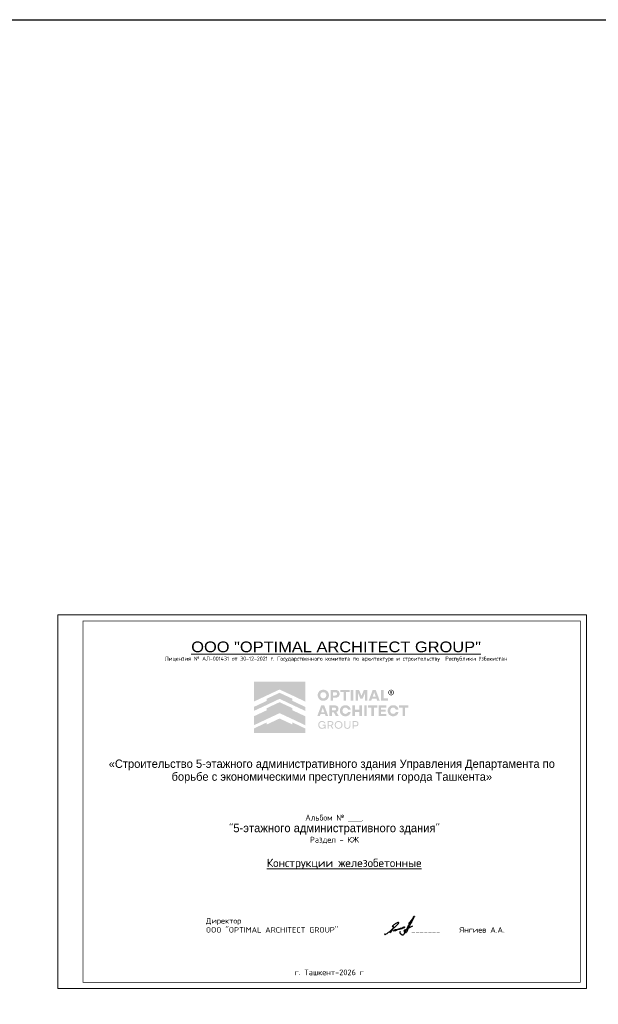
# Model space of a CAD drawing. Header units: millimetres. Extents: x -33345 to 4712671, y -3392 to 121473.
# Tile 2 of 256: x 21481 to 67454, y 43253 to 121473. Entities that reach past the tile are written whole.
import ezdxf

# ---------------------------------------------------------------- set-up
doc = ezdxf.new("R2010")
doc.units = ezdxf.units.MM
for name, color, linetype, lineweight in [('text_pom', 5, 'Continuous', 13), ('Аннотация - Текст_Ном._пера__1', 7, 'Continuous', 15), ('Основные', 7, 'Continuous', 40), ('Элемент модели - Зона_Ном_пера__41_Ном_пера__1_Ном._пера__7_Ном._пера__1', 7, 'Continuous', 15)]:
    doc.layers.add(name, color=color, linetype=linetype, lineweight=lineweight)
doc.layers.add('Маркировка', color=7, linetype='Continuous')
doc.styles.add('GOST-2.304_Type-B_italic', font='GOST Common Italic.ttf')
doc.styles.add('Констр', font='isocpeui.ttf')
doc.styles.add('СГЕНЕРИР_СТИЛЬ_1', font='arial.ttf')

# ---------------------------------------------------------------- blocks, each defined once
blk = doc.blocks.new('logo')
at = {"true_color": 0x90e0ed}
h = blk.add_hatch(color=141, dxfattribs=at)
h.dxf.hatch_style = 1
h.paths.add_polyline_path([(5.67, 5.67), (0.01, 5.67), (0.01, 3.48), (1.43, 4.15), (2.84, 4.81), (4.26, 4.15), (5.67, 3.48)])
at = {"true_color": 0x1f2877}
h = blk.add_hatch(color=166, dxfattribs=at)
h.dxf.hatch_style = 1
h.paths.add_polyline_path([(2.84, 4.45), (1.43, 3.79), (1.43, 3.56), (0.01, 2.89), (0.01, 2.45), (1.43, 3.11), (2.84, 3.78), (4.26, 3.11), (5.67, 2.45), (5.67, 2.89), (4.26, 3.56), (4.26, 3.79)])
h.paths.add_polyline_path([(2.84, 3.41), (1.43, 2.75), (1.43, 2.52), (0.01, 1.86), (0.01, 0.87), (1.43, 1.54), (2.84, 2.2), (4.26, 1.54), (5.67, 0.87), (5.67, 1.86), (4.26, 2.52), (4.26, 2.75)])
h.paths.add_polyline_path([(2.84, 1.61), (1.43, 0.95), (1.43, 1.18), (0.01, 0.51), (0.01, 0.01), (5.67, 0.01), (5.67, 0.51), (4.26, 1.18), (4.26, 0.95)])
at = {"true_color": 0x212121}
h = blk.add_hatch(color=250, dxfattribs=at)
h.dxf.hatch_style = 1
h.paths.add_polyline_path([(8.11, 4.61), (8.09, 4.63), (8.06, 4.65), (8.04, 4.67), (8.02, 4.68), (7.99, 4.7), (7.97, 4.71), (7.94, 4.73), (7.91, 4.74), (7.88, 4.75), (7.85, 4.76), (7.82, 4.77), (7.79, 4.77), (7.76, 4.78), (7.73, 4.78), (7.7, 4.78), (7.67, 4.78), (7.63, 4.78), (7.6, 4.78), (7.57, 4.78), (7.54, 4.77), (7.51, 4.77), (7.48, 4.76), (7.45, 4.75), (7.42, 4.74), (7.39, 4.73), (7.37, 4.71), (7.34, 4.7), (7.32, 4.68), (7.29, 4.67), (7.27, 4.65), (7.25, 4.63), (7.23, 4.61), (7.21, 4.59), (7.19, 4.57), (7.17, 4.54), (7.15, 4.52), (7.14, 4.5), (7.12, 4.47), (7.11, 4.44), (7.1, 4.42), (7.09, 4.39), (7.08, 4.36), (7.07, 4.33), (7.06, 4.3), (7.06, 4.27), (7.05, 4.24), (7.05, 4.21), (7.05, 4.17), (7.05, 4.14), (7.05, 4.11), (7.06, 4.08), (7.06, 4.05), (7.07, 4.02), (7.08, 3.99), (7.09, 3.96), (7.1, 3.93), (7.11, 3.9), (7.12, 3.88), (7.14, 3.85), (7.15, 3.83), (7.17, 3.8), (7.19, 3.78), (7.21, 3.76), (7.23, 3.74), (7.25, 3.72), (7.27, 3.7), (7.29, 3.68), (7.32, 3.66), (7.34, 3.65), (7.37, 3.63), (7.39, 3.62), (7.42, 3.61), (7.45, 3.6), (7.48, 3.59), (7.51, 3.58), (7.54, 3.57), (7.57, 3.57), (7.6, 3.56), (7.63, 3.56), (7.67, 3.56), (7.7, 3.56), (7.73, 3.56), (7.76, 3.57), (7.79, 3.57), (7.82, 3.58), (7.85, 3.59), (7.88, 3.6), (7.91, 3.61), (7.94, 3.62), (7.97, 3.63), (7.99, 3.65), (8.02, 3.66), (8.04, 3.68), (8.06, 3.7), (8.09, 3.72), (8.11, 3.74), (8.13, 3.76), (8.15, 3.78), (8.16, 3.8), (8.18, 3.83), (8.2, 3.85), (8.21, 3.88), (8.22, 3.9), (8.24, 3.93), (8.25, 3.96), (8.26, 3.99), (8.27, 4.02), (8.27, 4.05), (8.28, 4.08), (8.28, 4.11), (8.28, 4.14), (8.28, 4.17), (8.28, 4.21), (8.28, 4.24), (8.28, 4.27), (8.27, 4.3), (8.27, 4.33), (8.26, 4.36), (8.25, 4.39), (8.24, 4.42), (8.22, 4.44), (8.21, 4.47), (8.2, 4.5), (8.18, 4.52), (8.16, 4.54), (8.15, 4.57), (8.13, 4.59)])
h.paths.add_polyline_path([(7.84, 4.46), (7.85, 4.46), (7.87, 4.45), (7.88, 4.44), (7.89, 4.43), (7.9, 4.41), (7.91, 4.4), (7.92, 4.39), (7.93, 4.38), (7.94, 4.37), (7.95, 4.35), (7.96, 4.34), (7.97, 4.32), (7.97, 4.31), (7.98, 4.29), (7.98, 4.28), (7.99, 4.26), (7.99, 4.24), (7.99, 4.23), (7.99, 4.21), (8, 4.19), (8, 4.17), (8, 4.16), (7.99, 4.14), (7.99, 4.12), (7.99, 4.1), (7.99, 4.09), (7.98, 4.07), (7.98, 4.05), (7.97, 4.04), (7.97, 4.02), (7.96, 4.01), (7.95, 3.99), (7.94, 3.98), (7.93, 3.97), (7.92, 3.95), (7.91, 3.94), (7.9, 3.93), (7.89, 3.92), (7.88, 3.91), (7.87, 3.9), (7.85, 3.89), (7.84, 3.88), (7.83, 3.87), (7.81, 3.87), (7.8, 3.86), (7.78, 3.85), (7.77, 3.85), (7.75, 3.84), (7.73, 3.84), (7.72, 3.84), (7.7, 3.84), (7.68, 3.83), (7.67, 3.83), (7.65, 3.83), (7.63, 3.84), (7.61, 3.84), (7.6, 3.84), (7.58, 3.84), (7.57, 3.85), (7.55, 3.85), (7.54, 3.86), (7.52, 3.87), (7.51, 3.87), (7.49, 3.88), (7.48, 3.89), (7.47, 3.9), (7.45, 3.91), (7.44, 3.92), (7.43, 3.93), (7.42, 3.94), (7.41, 3.95), (7.4, 3.97), (7.39, 3.98), (7.38, 3.99), (7.38, 4.01), (7.37, 4.02), (7.36, 4.04), (7.36, 4.05), (7.35, 4.07), (7.35, 4.09), (7.34, 4.1), (7.34, 4.12), (7.34, 4.14), (7.34, 4.16), (7.34, 4.17), (7.34, 4.19), (7.34, 4.21), (7.34, 4.23), (7.34, 4.24), (7.35, 4.26), (7.35, 4.28), (7.36, 4.29), (7.36, 4.31), (7.37, 4.32), (7.38, 4.34), (7.38, 4.35), (7.39, 4.37), (7.4, 4.38), (7.41, 4.39), (7.42, 4.4), (7.43, 4.41), (7.44, 4.43), (7.45, 4.44), (7.47, 4.45), (7.48, 4.46), (7.49, 4.46), (7.51, 4.47), (7.52, 4.48), (7.54, 4.49), (7.55, 4.49), (7.57, 4.5), (7.58, 4.5), (7.6, 4.51), (7.61, 4.51), (7.63, 4.51), (7.65, 4.51), (7.67, 4.51), (7.68, 4.51), (7.7, 4.51), (7.72, 4.51), (7.73, 4.51), (7.75, 4.5), (7.77, 4.5), (7.78, 4.49), (7.8, 4.49), (7.81, 4.48), (7.83, 4.47)], flags=16)
h.paths.add_polyline_path([(9.33, 4.65), (9.32, 4.66), (9.3, 4.67), (9.28, 4.69), (9.26, 4.7), (9.24, 4.71), (9.22, 4.72), (9.2, 4.73), (9.18, 4.74), (9.16, 4.74), (9.13, 4.75), (9.11, 4.75), (9.08, 4.76), (9.06, 4.76), (9.03, 4.76), (9, 4.77), (8.98, 4.77), (8.47, 4.77), (8.47, 3.58), (8.75, 3.58), (8.75, 3.9), (8.98, 3.9), (9, 3.9), (9.03, 3.9), (9.06, 3.9), (9.08, 3.91), (9.11, 3.91), (9.13, 3.92), (9.16, 3.92), (9.18, 3.93), (9.2, 3.94), (9.22, 3.94), (9.24, 3.95), (9.26, 3.96), (9.28, 3.98), (9.3, 3.99), (9.32, 4), (9.33, 4.01), (9.35, 4.03), (9.36, 4.04), (9.38, 4.06), (9.39, 4.08), (9.4, 4.09), (9.41, 4.11), (9.42, 4.13), (9.43, 4.15), (9.44, 4.17), (9.45, 4.19), (9.45, 4.21), (9.46, 4.23), (9.46, 4.26), (9.46, 4.28), (9.47, 4.3), (9.47, 4.33), (9.47, 4.35), (9.46, 4.38), (9.46, 4.4), (9.46, 4.42), (9.45, 4.45), (9.45, 4.47), (9.44, 4.49), (9.43, 4.51), (9.42, 4.53), (9.41, 4.55), (9.4, 4.57), (9.39, 4.59), (9.38, 4.6), (9.36, 4.62), (9.35, 4.63)])
h.paths.add_polyline_path([(8.75, 4.51), (8.96, 4.51), (8.98, 4.51), (9.01, 4.51), (9.03, 4.5), (9.05, 4.5), (9.07, 4.49), (9.09, 4.48), (9.11, 4.47), (9.12, 4.46), (9.13, 4.45), (9.15, 4.44), (9.16, 4.42), (9.16, 4.4), (9.17, 4.39), (9.18, 4.37), (9.18, 4.35), (9.18, 4.33), (9.18, 4.31), (9.18, 4.29), (9.17, 4.27), (9.16, 4.25), (9.16, 4.23), (9.15, 4.22), (9.13, 4.21), (9.12, 4.19), (9.11, 4.18), (9.09, 4.17), (9.07, 4.16), (9.05, 4.16), (9.03, 4.15), (9.01, 4.15), (8.98, 4.15), (8.96, 4.14), (8.75, 4.14)], flags=16)
h.paths.add_polyline_path([(10.56, 4.77), (9.53, 4.77), (9.53, 4.53), (9.9, 4.53), (9.9, 3.58), (10.18, 3.58), (10.18, 4.53), (10.56, 4.53)])
h.paths.add_polyline_path([(10.97, 4.77), (10.69, 4.77), (10.69, 3.58), (10.97, 3.58)])
h.paths.add_polyline_path([(11.61, 4.77), (11.22, 4.77), (11.22, 3.58), (11.5, 3.58), (11.5, 4.43), (11.75, 3.81), (12.01, 3.81), (12.27, 4.43), (12.27, 3.58), (12.54, 3.58), (12.54, 4.77), (12.15, 4.77), (11.88, 4.12)])
h.paths.add_polyline_path([(13.45, 4.77), (13.12, 4.77), (12.68, 3.58), (12.96, 3.58), (13.04, 3.8), (13.53, 3.8), (13.61, 3.58), (13.89, 3.58)])
h.paths.add_polyline_path([(13.28, 4.49), (13.46, 4.01), (13.11, 4.01)], flags=16)
h.paths.add_polyline_path([(14.31, 4.77), (14.03, 4.77), (14.03, 3.58), (14.81, 3.58), (14.81, 3.83), (14.31, 3.83)])
h.paths.add_polyline_path([(15.87, 2.84), (15.86, 2.86), (15.84, 2.88), (15.83, 2.9), (15.81, 2.92), (15.79, 2.93), (15.77, 2.95), (15.75, 2.96), (15.73, 2.98), (15.71, 2.99), (15.69, 3), (15.67, 3.02), (15.64, 3.03), (15.62, 3.04), (15.59, 3.05), (15.57, 3.05), (15.54, 3.06), (15.52, 3.07), (15.49, 3.07), (15.46, 3.07), (15.43, 3.08), (15.41, 3.08), (15.38, 3.08), (15.34, 3.08), (15.31, 3.08), (15.28, 3.07), (15.25, 3.07), (15.22, 3.06), (15.19, 3.05), (15.16, 3.04), (15.13, 3.03), (15.11, 3.02), (15.08, 3.01), (15.05, 2.99), (15.03, 2.97), (15.01, 2.96), (14.98, 2.94), (14.96, 2.92), (14.94, 2.9), (14.92, 2.88), (14.9, 2.86), (14.89, 2.84), (14.87, 2.81), (14.85, 2.79), (14.84, 2.76), (14.83, 2.73), (14.81, 2.71), (14.8, 2.68), (14.79, 2.65), (14.79, 2.62), (14.78, 2.59), (14.78, 2.56), (14.77, 2.53), (14.77, 2.5), (14.77, 2.47), (14.77, 2.44), (14.77, 2.4), (14.78, 2.37), (14.78, 2.34), (14.79, 2.31), (14.79, 2.29), (14.8, 2.26), (14.81, 2.23), (14.83, 2.2), (14.84, 2.17), (14.85, 2.15), (14.87, 2.12), (14.89, 2.1), (14.9, 2.08), (14.92, 2.06), (14.94, 2.03), (14.96, 2.01), (14.98, 2), (15.01, 1.98), (15.03, 1.96), (15.05, 1.94), (15.08, 1.93), (15.11, 1.92), (15.13, 1.9), (15.16, 1.89), (15.19, 1.88), (15.22, 1.87), (15.25, 1.87), (15.28, 1.86), (15.31, 1.86), (15.34, 1.86), (15.38, 1.86), (15.41, 1.86), (15.43, 1.86), (15.46, 1.86), (15.49, 1.86), (15.52, 1.87), (15.54, 1.87), (15.57, 1.88), (15.59, 1.89), (15.62, 1.9), (15.64, 1.91), (15.67, 1.92), (15.69, 1.93), (15.71, 1.94), (15.73, 1.96), (15.75, 1.97), (15.77, 1.99), (15.79, 2), (15.81, 2.02), (15.83, 2.04), (15.84, 2.06), (15.86, 2.08), (15.87, 2.1), (15.89, 2.12), (15.9, 2.14), (15.91, 2.16), (15.92, 2.18), (15.93, 2.21), (15.94, 2.23), (15.95, 2.26), (15.95, 2.28), (15.96, 2.31), (15.96, 2.34), (15.67, 2.34), (15.66, 2.31), (15.65, 2.29), (15.64, 2.27), (15.62, 2.25), (15.61, 2.23), (15.59, 2.21), (15.58, 2.2), (15.56, 2.18), (15.54, 2.17), (15.52, 2.16), (15.49, 2.15), (15.47, 2.14), (15.45, 2.13), (15.42, 2.13), (15.4, 2.12), (15.38, 2.12), (15.36, 2.12), (15.34, 2.13), (15.33, 2.13), (15.31, 2.13), (15.29, 2.13), (15.28, 2.14), (15.26, 2.14), (15.25, 2.15), (15.23, 2.16), (15.22, 2.16), (15.21, 2.17), (15.19, 2.18), (15.18, 2.19), (15.17, 2.2), (15.16, 2.21), (15.15, 2.22), (15.14, 2.23), (15.13, 2.25), (15.12, 2.26), (15.11, 2.27), (15.1, 2.29), (15.09, 2.3), (15.09, 2.32), (15.08, 2.33), (15.07, 2.35), (15.07, 2.36), (15.07, 2.38), (15.06, 2.4), (15.06, 2.41), (15.06, 2.43), (15.06, 2.45), (15.06, 2.47), (15.06, 2.49), (15.06, 2.5), (15.06, 2.52), (15.06, 2.54), (15.07, 2.55), (15.07, 2.57), (15.07, 2.59), (15.08, 2.6), (15.09, 2.62), (15.09, 2.63), (15.1, 2.65), (15.11, 2.66), (15.12, 2.68), (15.13, 2.69), (15.14, 2.7), (15.15, 2.71), (15.16, 2.72), (15.17, 2.73), (15.18, 2.74), (15.19, 2.75), (15.21, 2.76), (15.22, 2.77), (15.23, 2.78), (15.25, 2.78), (15.26, 2.79), (15.28, 2.8), (15.29, 2.8), (15.31, 2.8), (15.33, 2.81), (15.34, 2.81), (15.36, 2.81), (15.38, 2.81), (15.4, 2.81), (15.42, 2.81), (15.45, 2.8), (15.47, 2.8), (15.49, 2.79), (15.52, 2.78), (15.54, 2.77), (15.56, 2.75), (15.58, 2.74), (15.59, 2.72), (15.61, 2.7), (15.62, 2.69), (15.64, 2.67), (15.65, 2.64), (15.66, 2.62), (15.67, 2.6), (15.96, 2.6), (15.96, 2.62), (15.95, 2.65), (15.95, 2.68), (15.94, 2.7), (15.93, 2.73), (15.92, 2.75), (15.91, 2.77), (15.9, 2.8), (15.89, 2.82)])
h.paths.add_polyline_path([(14.63, 3.06), (13.76, 3.06), (13.76, 1.87), (14.63, 1.87), (14.63, 2.12), (14.04, 2.12), (14.04, 2.36), (14.53, 2.36), (14.53, 2.57), (14.04, 2.57), (14.04, 2.81), (14.63, 2.81)])
h.paths.add_polyline_path([(13.62, 3.06), (12.59, 3.06), (12.59, 2.82), (12.97, 2.82), (12.97, 1.87), (13.25, 1.87), (13.25, 2.82), (13.62, 2.82)])
h.paths.add_polyline_path([(12.46, 3.06), (12.18, 3.06), (12.18, 1.87), (12.46, 1.87)])
h.paths.add_polyline_path([(11.93, 3.06), (11.65, 3.06), (11.65, 2.57), (11.15, 2.57), (11.15, 3.06), (10.87, 3.06), (10.87, 1.87), (11.15, 1.87), (11.15, 2.33), (11.65, 2.33), (11.65, 1.87), (11.93, 1.87)])
h.paths.add_polyline_path([(10.62, 2.8), (10.61, 2.82), (10.6, 2.84), (10.58, 2.86), (10.57, 2.88), (10.55, 2.9), (10.53, 2.92), (10.52, 2.93), (10.5, 2.95), (10.48, 2.96), (10.46, 2.98), (10.44, 2.99), (10.41, 3), (10.39, 3.02), (10.37, 3.03), (10.34, 3.04), (10.32, 3.05), (10.29, 3.05), (10.27, 3.06), (10.24, 3.07), (10.22, 3.07), (10.19, 3.07), (10.16, 3.08), (10.13, 3.08), (10.1, 3.08), (10.07, 3.08), (10.04, 3.08), (10.01, 3.07), (9.98, 3.07), (9.95, 3.06), (9.92, 3.05), (9.89, 3.04), (9.86, 3.03), (9.83, 3.02), (9.81, 3.01), (9.78, 2.99), (9.76, 2.97), (9.73, 2.96), (9.71, 2.94), (9.69, 2.92), (9.67, 2.9), (9.65, 2.88), (9.63, 2.86), (9.61, 2.84), (9.6, 2.81), (9.58, 2.79), (9.57, 2.76), (9.55, 2.73), (9.54, 2.71), (9.53, 2.68), (9.52, 2.65), (9.51, 2.62), (9.51, 2.59), (9.5, 2.56), (9.5, 2.53), (9.5, 2.5), (9.49, 2.47), (9.5, 2.44), (9.5, 2.4), (9.5, 2.37), (9.51, 2.34), (9.51, 2.31), (9.52, 2.29), (9.53, 2.26), (9.54, 2.23), (9.55, 2.2), (9.57, 2.17), (9.58, 2.15), (9.6, 2.12), (9.61, 2.1), (9.63, 2.08), (9.65, 2.06), (9.67, 2.03), (9.69, 2.01), (9.71, 2), (9.73, 1.98), (9.76, 1.96), (9.78, 1.94), (9.81, 1.93), (9.83, 1.92), (9.86, 1.9), (9.89, 1.89), (9.92, 1.88), (9.95, 1.87), (9.98, 1.87), (10.01, 1.86), (10.04, 1.86), (10.07, 1.86), (10.1, 1.86), (10.13, 1.86), (10.16, 1.86), (10.19, 1.86), (10.22, 1.86), (10.24, 1.87), (10.27, 1.87), (10.29, 1.88), (10.32, 1.89), (10.34, 1.9), (10.37, 1.91), (10.39, 1.92), (10.41, 1.93), (10.44, 1.94), (10.46, 1.96), (10.48, 1.97), (10.5, 1.99), (10.52, 2), (10.53, 2.02), (10.55, 2.04), (10.57, 2.06), (10.58, 2.08), (10.6, 2.1), (10.61, 2.12), (10.62, 2.14), (10.64, 2.16), (10.65, 2.18), (10.66, 2.21), (10.66, 2.23), (10.67, 2.26), (10.68, 2.28), (10.68, 2.31), (10.69, 2.34), (10.39, 2.34), (10.38, 2.31), (10.38, 2.29), (10.36, 2.27), (10.35, 2.25), (10.34, 2.23), (10.32, 2.21), (10.3, 2.2), (10.28, 2.18), (10.26, 2.17), (10.24, 2.16), (10.22, 2.15), (10.2, 2.14), (10.17, 2.13), (10.15, 2.13), (10.13, 2.12), (10.1, 2.12), (10.08, 2.12), (10.07, 2.13), (10.05, 2.13), (10.04, 2.13), (10.02, 2.13), (10, 2.14), (9.99, 2.14), (9.97, 2.15), (9.96, 2.16), (9.95, 2.16), (9.93, 2.17), (9.92, 2.18), (9.91, 2.19), (9.9, 2.2), (9.88, 2.21), (9.87, 2.22), (9.86, 2.23), (9.85, 2.25), (9.84, 2.26), (9.84, 2.27), (9.83, 2.29), (9.82, 2.3), (9.81, 2.32), (9.81, 2.33), (9.8, 2.35), (9.8, 2.36), (9.79, 2.38), (9.79, 2.4), (9.79, 2.41), (9.78, 2.43), (9.78, 2.45), (9.78, 2.47), (9.78, 2.49), (9.78, 2.5), (9.79, 2.52), (9.79, 2.54), (9.79, 2.55), (9.8, 2.57), (9.8, 2.59), (9.81, 2.6), (9.81, 2.62), (9.82, 2.63), (9.83, 2.65), (9.84, 2.66), (9.84, 2.68), (9.85, 2.69), (9.86, 2.7), (9.87, 2.71), (9.88, 2.72), (9.9, 2.73), (9.91, 2.74), (9.92, 2.75), (9.93, 2.76), (9.95, 2.77), (9.96, 2.78), (9.97, 2.78), (9.99, 2.79), (10, 2.8), (10.02, 2.8), (10.04, 2.8), (10.05, 2.81), (10.07, 2.81), (10.08, 2.81), (10.1, 2.81), (10.13, 2.81), (10.15, 2.81), (10.17, 2.8), (10.2, 2.8), (10.22, 2.79), (10.24, 2.78), (10.26, 2.77), (10.28, 2.75), (10.3, 2.74), (10.32, 2.72), (10.34, 2.7), (10.35, 2.69), (10.36, 2.67), (10.38, 2.64), (10.38, 2.62), (10.39, 2.6), (10.69, 2.6), (10.68, 2.62), (10.68, 2.65), (10.67, 2.68), (10.66, 2.7), (10.66, 2.73), (10.65, 2.75), (10.64, 2.77)])
h.paths.add_polyline_path([(9.25, 2.94), (9.22, 2.96), (9.19, 2.99), (9.15, 3.01), (9.11, 3.02), (9.07, 3.04), (9.02, 3.05), (8.97, 3.06), (8.92, 3.06), (8.87, 3.06), (8.35, 3.06), (8.35, 1.87), (8.63, 1.87), (8.63, 2.29), (8.83, 2.29), (9.06, 1.87), (9.37, 1.87), (9.11, 2.33), (9.14, 2.35), (9.16, 2.36), (9.19, 2.37), (9.21, 2.39), (9.23, 2.41), (9.25, 2.43), (9.27, 2.44), (9.28, 2.47), (9.3, 2.49), (9.31, 2.51), (9.32, 2.54), (9.33, 2.56), (9.34, 2.59), (9.34, 2.62), (9.34, 2.65), (9.35, 2.68), (9.34, 2.72), (9.34, 2.77), (9.33, 2.81), (9.31, 2.84), (9.3, 2.88), (9.28, 2.91)])
h.paths.add_polyline_path([(8.95, 2.8), (8.97, 2.8), (8.98, 2.79), (9, 2.78), (9.01, 2.77), (9.02, 2.76), (9.03, 2.75), (9.04, 2.74), (9.05, 2.72), (9.06, 2.71), (9.06, 2.69), (9.06, 2.68), (9.06, 2.66), (9.06, 2.64), (9.06, 2.63), (9.06, 2.61), (9.05, 2.6), (9.04, 2.58), (9.03, 2.57), (9.02, 2.56), (9.01, 2.55), (9, 2.54), (8.98, 2.53), (8.97, 2.52), (8.95, 2.52), (8.93, 2.51), (8.91, 2.51), (8.89, 2.51), (8.86, 2.51), (8.63, 2.51), (8.63, 2.81), (8.86, 2.81), (8.89, 2.81), (8.91, 2.81), (8.93, 2.81)], flags=16)
h.paths.add_polyline_path([(7.77, 3.06), (7.44, 3.06), (7, 1.87), (7.28, 1.87), (7.36, 2.09), (7.85, 2.09), (7.93, 1.87), (8.21, 1.87)])
h.paths.add_polyline_path([(7.61, 2.78), (7.78, 2.3), (7.43, 2.3)], flags=16)
h.paths.add_polyline_path([(17.06, 3.06), (16.03, 3.06), (16.03, 2.82), (16.41, 2.82), (16.41, 1.87), (16.68, 1.87), (16.68, 2.82), (17.06, 2.82)])
at = {"true_color": 0xa7a9ac}
h = blk.add_hatch(color=253, dxfattribs=at)
h.dxf.hatch_style = 1
h.paths.add_polyline_path([(15.28, 4.75), (15.25, 4.76), (15.23, 4.77), (15.21, 4.78), (15.18, 4.78), (15.16, 4.78), (15.16, 4.78), (15.14, 4.78), (15.13, 4.78), (15.11, 4.78), (15.1, 4.78), (15.09, 4.77), (15.08, 4.77), (15.06, 4.77), (15.05, 4.76), (15.04, 4.76), (15.03, 4.75), (15, 4.74), (14.97, 4.72), (14.94, 4.7), (14.92, 4.68), (14.9, 4.65), (14.89, 4.63), (14.87, 4.6), (14.86, 4.57), (14.86, 4.55), (14.85, 4.54), (14.85, 4.52), (14.85, 4.51), (14.85, 4.5), (14.85, 4.48), (14.85, 4.47), (14.85, 4.45), (14.85, 4.43), (14.86, 4.4), (14.86, 4.38), (14.87, 4.35), (14.88, 4.33), (14.9, 4.31), (14.91, 4.29), (14.93, 4.27), (14.94, 4.26), (14.95, 4.25), (14.97, 4.24), (14.98, 4.23), (15, 4.22), (15.01, 4.21), (15.03, 4.2), (15.05, 4.19), (15.06, 4.19), (15.08, 4.18), (15.1, 4.18), (15.12, 4.18), (15.14, 4.17), (15.16, 4.17), (15.18, 4.18), (15.2, 4.18), (15.22, 4.18), (15.24, 4.19), (15.26, 4.2), (15.28, 4.2), (15.3, 4.21), (15.31, 4.22), (15.33, 4.23), (15.35, 4.25), (15.36, 4.26), (15.38, 4.28), (15.39, 4.3), (15.41, 4.32), (15.42, 4.34), (15.43, 4.36), (15.44, 4.38), (15.44, 4.4), (15.45, 4.42), (15.45, 4.43), (15.45, 4.45), (15.45, 4.46), (15.45, 4.47), (15.45, 4.49), (15.45, 4.5), (15.45, 4.52), (15.45, 4.54), (15.44, 4.57), (15.43, 4.59), (15.43, 4.61), (15.42, 4.62), (15.4, 4.64), (15.39, 4.66), (15.38, 4.68), (15.37, 4.69), (15.35, 4.7), (15.34, 4.71), (15.33, 4.73), (15.31, 4.74), (15.29, 4.75)])
h.paths.add_polyline_path([(15.25, 4.71), (15.29, 4.69), (15.33, 4.66), (15.36, 4.62), (15.38, 4.58), (15.4, 4.53), (15.4, 4.48), (15.4, 4.43), (15.38, 4.38), (15.36, 4.34), (15.33, 4.3), (15.29, 4.27), (15.25, 4.24), (15.2, 4.23), (15.15, 4.23), (15.1, 4.23), (15.05, 4.25), (15.01, 4.27), (14.97, 4.3), (14.94, 4.34), (14.92, 4.38), (14.9, 4.43), (14.9, 4.48), (14.9, 4.53), (14.92, 4.58), (14.94, 4.62), (14.97, 4.66), (15.01, 4.69), (15.05, 4.71), (15.1, 4.73), (15.15, 4.73), (15.2, 4.73)], flags=16)
h.paths.add_polyline_path([(15.2, 4.63), (15.21, 4.63), (15.22, 4.63), (15.23, 4.62), (15.24, 4.62), (15.24, 4.61), (15.25, 4.6), (15.25, 4.6), (15.26, 4.59), (15.26, 4.58), (15.27, 4.57), (15.27, 4.55), (15.27, 4.54), (15.27, 4.53), (15.26, 4.52), (15.26, 4.51), (15.25, 4.5), (15.24, 4.49), (15.24, 4.48), (15.23, 4.48), (15.23, 4.47), (15.22, 4.47), (15.21, 4.46), (15.2, 4.46), (15.2, 4.46), (15.19, 4.46), (15.18, 4.46), (15.18, 4.46), (15.19, 4.45), (15.2, 4.44), (15.2, 4.44), (15.21, 4.43), (15.22, 4.43), (15.23, 4.41), (15.24, 4.4), (15.24, 4.39), (15.25, 4.37), (15.29, 4.31), (15.29, 4.31), (15.29, 4.31), (15.23, 4.31), (15.23, 4.31), (15.18, 4.39), (15.16, 4.42), (15.15, 4.43), (15.15, 4.44), (15.14, 4.44), (15.13, 4.44), (15.13, 4.45), (15.12, 4.45), (15.11, 4.45), (15.11, 4.45), (15.07, 4.45), (15.07, 4.45), (15.07, 4.31), (15.02, 4.31), (15.02, 4.64), (15.02, 4.64), (15.16, 4.64), (15.17, 4.64), (15.19, 4.63)], flags=0)
h.paths.add_polyline_path([(15.18, 4.59), (15.19, 4.58), (15.2, 4.58), (15.2, 4.58), (15.2, 4.57), (15.21, 4.57), (15.21, 4.56), (15.21, 4.56), (15.21, 4.55), (15.21, 4.55), (15.21, 4.54), (15.21, 4.54), (15.21, 4.53), (15.21, 4.53), (15.21, 4.52), (15.21, 4.52), (15.2, 4.51), (15.2, 4.51), (15.2, 4.51), (15.19, 4.5), (15.18, 4.5), (15.18, 4.5), (15.17, 4.5), (15.16, 4.5), (15.15, 4.49), (15.14, 4.49), (15.13, 4.49), (15.07, 4.49), (15.07, 4.49), (15.07, 4.59), (15.1, 4.59), (15.16, 4.59), (15.17, 4.59)], flags=0)
h.paths.add_polyline_path([(15.27, 4.57), (15.26, 4.58), (15.26, 4.59), (15.25, 4.6), (15.25, 4.6), (15.24, 4.61), (15.24, 4.62), (15.23, 4.62), (15.22, 4.63), (15.21, 4.63), (15.2, 4.63), (15.19, 4.63), (15.17, 4.64), (15.16, 4.64), (15.02, 4.64), (15.02, 4.64), (15.02, 4.31), (15.07, 4.31), (15.07, 4.45), (15.07, 4.45), (15.11, 4.45), (15.11, 4.45), (15.12, 4.45), (15.13, 4.45), (15.13, 4.44), (15.14, 4.44), (15.15, 4.44), (15.15, 4.43), (15.16, 4.42), (15.18, 4.39), (15.23, 4.31), (15.23, 4.31), (15.29, 4.31), (15.29, 4.31), (15.29, 4.31), (15.25, 4.37), (15.24, 4.39), (15.24, 4.4), (15.23, 4.41), (15.22, 4.43), (15.21, 4.43), (15.2, 4.44), (15.2, 4.44), (15.19, 4.45), (15.18, 4.46), (15.19, 4.46), (15.2, 4.46), (15.2, 4.46), (15.21, 4.46), (15.22, 4.47), (15.23, 4.47), (15.23, 4.48), (15.24, 4.48), (15.24, 4.49), (15.25, 4.5), (15.26, 4.51), (15.26, 4.52), (15.27, 4.53), (15.27, 4.54), (15.27, 4.55)], flags=0)
h = blk.add_hatch(color=253, dxfattribs=at)
h.dxf.hatch_style = 1
h.paths.add_polyline_path([(15.24, 4.61), (15.24, 4.62), (15.23, 4.62), (15.22, 4.63), (15.21, 4.63), (15.2, 4.63), (15.19, 4.63), (15.17, 4.64), (15.16, 4.64), (15.02, 4.64), (15.02, 4.64), (15.02, 4.31), (15.07, 4.31), (15.07, 4.45), (15.07, 4.45), (15.11, 4.45), (15.11, 4.45), (15.12, 4.45), (15.13, 4.45), (15.13, 4.44), (15.14, 4.44), (15.15, 4.44), (15.15, 4.43), (15.16, 4.42), (15.18, 4.39), (15.23, 4.31), (15.23, 4.31), (15.29, 4.31), (15.29, 4.31), (15.29, 4.31), (15.25, 4.37), (15.24, 4.39), (15.24, 4.4), (15.23, 4.41), (15.22, 4.43), (15.21, 4.43), (15.2, 4.44), (15.2, 4.44), (15.19, 4.45), (15.18, 4.46), (15.19, 4.46), (15.2, 4.46), (15.2, 4.46), (15.21, 4.46), (15.22, 4.47), (15.23, 4.47), (15.23, 4.48), (15.24, 4.48), (15.24, 4.49), (15.25, 4.5), (15.26, 4.51), (15.26, 4.52), (15.27, 4.53), (15.27, 4.54), (15.27, 4.55), (15.27, 4.57), (15.26, 4.58), (15.26, 4.59), (15.25, 4.6), (15.25, 4.6)])
h.paths.add_polyline_path([(15.17, 4.59), (15.18, 4.59), (15.19, 4.58), (15.2, 4.58), (15.2, 4.58), (15.2, 4.57), (15.21, 4.57), (15.21, 4.56), (15.21, 4.56), (15.21, 4.55), (15.21, 4.55), (15.21, 4.54), (15.21, 4.54), (15.21, 4.53), (15.21, 4.53), (15.21, 4.52), (15.21, 4.52), (15.2, 4.51), (15.2, 4.51), (15.2, 4.51), (15.19, 4.5), (15.18, 4.5), (15.18, 4.5), (15.17, 4.5), (15.16, 4.5), (15.15, 4.49), (15.14, 4.49), (15.13, 4.49), (15.07, 4.49), (15.07, 4.49), (15.07, 4.59), (15.1, 4.59), (15.16, 4.59)], flags=16)
h = blk.add_hatch(color=253, dxfattribs=at)
h.dxf.hatch_style = 1
h.paths.add_polyline_path([(7.82, 1.22), (7.81, 1.23), (7.8, 1.24), (7.79, 1.25), (7.78, 1.26), (7.77, 1.27), (7.76, 1.28), (7.74, 1.28), (7.73, 1.29), (7.72, 1.3), (7.7, 1.3), (7.69, 1.31), (7.67, 1.31), (7.66, 1.32), (7.64, 1.32), (7.63, 1.33), (7.61, 1.33), (7.6, 1.33), (7.58, 1.33), (7.56, 1.33), (7.55, 1.34), (7.53, 1.34), (7.51, 1.34), (7.48, 1.33), (7.46, 1.33), (7.44, 1.33), (7.42, 1.32), (7.4, 1.32), (7.38, 1.31), (7.36, 1.3), (7.34, 1.29), (7.32, 1.28), (7.3, 1.27), (7.28, 1.26), (7.27, 1.25), (7.25, 1.24), (7.24, 1.22), (7.22, 1.21), (7.21, 1.19), (7.2, 1.18), (7.19, 1.16), (7.18, 1.15), (7.17, 1.13), (7.16, 1.11), (7.15, 1.09), (7.14, 1.07), (7.13, 1.05), (7.13, 1.03), (7.12, 1.01), (7.12, 0.99), (7.12, 0.97), (7.11, 0.95), (7.11, 0.93), (7.11, 0.9), (7.11, 0.88), (7.11, 0.86), (7.12, 0.83), (7.12, 0.81), (7.12, 0.79), (7.13, 0.77), (7.14, 0.75), (7.14, 0.73), (7.15, 0.71), (7.16, 0.69), (7.17, 0.67), (7.18, 0.65), (7.19, 0.64), (7.2, 0.62), (7.21, 0.6), (7.23, 0.59), (7.24, 0.58), (7.26, 0.56), (7.27, 0.55), (7.29, 0.54), (7.3, 0.53), (7.32, 0.52), (7.34, 0.51), (7.36, 0.5), (7.38, 0.5), (7.4, 0.49), (7.42, 0.48), (7.44, 0.48), (7.46, 0.48), (7.48, 0.47), (7.5, 0.47), (7.52, 0.47), (7.55, 0.47), (7.57, 0.47), (7.59, 0.48), (7.61, 0.48), (7.63, 0.48), (7.65, 0.49), (7.66, 0.49), (7.68, 0.5), (7.7, 0.51), (7.72, 0.51), (7.73, 0.52), (7.75, 0.53), (7.76, 0.54), (7.78, 0.55), (7.79, 0.56), (7.8, 0.57), (7.8, 0.49), (7.91, 0.49), (7.91, 0.92), (7.58, 0.92), (7.58, 0.83), (7.8, 0.83), (7.8, 0.71), (7.79, 0.69), (7.78, 0.68), (7.77, 0.67), (7.76, 0.66), (7.75, 0.64), (7.74, 0.63), (7.72, 0.62), (7.7, 0.61), (7.68, 0.61), (7.67, 0.6), (7.65, 0.59), (7.63, 0.59), (7.61, 0.58), (7.59, 0.58), (7.56, 0.58), (7.54, 0.58), (7.52, 0.58), (7.51, 0.58), (7.49, 0.58), (7.47, 0.58), (7.46, 0.59), (7.44, 0.59), (7.43, 0.6), (7.41, 0.6), (7.4, 0.61), (7.38, 0.61), (7.37, 0.62), (7.36, 0.63), (7.34, 0.64), (7.33, 0.65), (7.32, 0.66), (7.31, 0.67), (7.3, 0.68), (7.29, 0.69), (7.28, 0.7), (7.27, 0.71), (7.27, 0.73), (7.26, 0.74), (7.25, 0.76), (7.25, 0.77), (7.24, 0.79), (7.24, 0.8), (7.23, 0.82), (7.23, 0.83), (7.23, 0.85), (7.23, 0.87), (7.23, 0.89), (7.22, 0.9), (7.23, 0.92), (7.23, 0.94), (7.23, 0.95), (7.23, 0.97), (7.23, 0.99), (7.24, 1), (7.24, 1.02), (7.24, 1.03), (7.25, 1.05), (7.26, 1.06), (7.26, 1.07), (7.27, 1.09), (7.28, 1.1), (7.29, 1.11), (7.29, 1.12), (7.3, 1.13), (7.31, 1.15), (7.32, 1.16), (7.34, 1.16), (7.35, 1.17), (7.36, 1.18), (7.37, 1.19), (7.38, 1.2), (7.4, 1.2), (7.41, 1.21), (7.43, 1.22), (7.44, 1.22), (7.46, 1.22), (7.47, 1.23), (7.49, 1.23), (7.51, 1.23), (7.53, 1.23), (7.55, 1.23), (7.57, 1.23), (7.59, 1.22), (7.61, 1.22), (7.63, 1.21), (7.65, 1.21), (7.67, 1.2), (7.68, 1.19), (7.7, 1.18), (7.72, 1.17), (7.73, 1.15), (7.74, 1.14), (7.75, 1.12), (7.77, 1.11), (7.77, 1.09), (7.78, 1.07), (7.91, 1.07), (7.9, 1.09), (7.9, 1.1), (7.89, 1.12), (7.88, 1.13), (7.88, 1.15), (7.87, 1.16), (7.86, 1.17), (7.85, 1.18), (7.84, 1.2), (7.83, 1.21)])
h.paths.add_polyline_path([(8.76, 1.16), (8.75, 1.18), (8.75, 1.19), (8.74, 1.2), (8.73, 1.21), (8.73, 1.22), (8.72, 1.23), (8.71, 1.24), (8.7, 1.25), (8.69, 1.26), (8.68, 1.26), (8.67, 1.27), (8.66, 1.28), (8.65, 1.28), (8.63, 1.29), (8.62, 1.3), (8.61, 1.3), (8.59, 1.31), (8.58, 1.31), (8.56, 1.31), (8.55, 1.32), (8.53, 1.32), (8.52, 1.32), (8.5, 1.32), (8.48, 1.32), (8.47, 1.32), (8.14, 1.32), (8.14, 0.49), (8.24, 0.49), (8.24, 0.81), (8.46, 0.81), (8.65, 0.49), (8.78, 0.49), (8.58, 0.83), (8.6, 0.84), (8.62, 0.84), (8.64, 0.85), (8.66, 0.86), (8.68, 0.88), (8.69, 0.89), (8.71, 0.9), (8.72, 0.92), (8.73, 0.93), (8.74, 0.95), (8.75, 0.97), (8.76, 0.99), (8.77, 1.01), (8.77, 1.03), (8.77, 1.05), (8.77, 1.07), (8.77, 1.08), (8.77, 1.1), (8.77, 1.11), (8.77, 1.13), (8.76, 1.14), (8.76, 1.15)])
h.paths.add_polyline_path([(8.24, 1.22), (8.45, 1.22), (8.48, 1.22), (8.5, 1.22), (8.52, 1.22), (8.54, 1.21), (8.56, 1.21), (8.58, 1.2), (8.59, 1.19), (8.61, 1.18), (8.62, 1.17), (8.63, 1.16), (8.64, 1.15), (8.65, 1.13), (8.65, 1.12), (8.66, 1.1), (8.66, 1.08), (8.66, 1.07), (8.66, 1.05), (8.66, 1.03), (8.65, 1.01), (8.65, 1), (8.64, 0.99), (8.63, 0.97), (8.62, 0.96), (8.61, 0.95), (8.59, 0.94), (8.58, 0.93), (8.56, 0.92), (8.54, 0.92), (8.52, 0.91), (8.5, 0.91), (8.48, 0.91), (8.45, 0.91), (8.24, 0.91)], flags=16)
h.paths.add_polyline_path([(9.7, 1.17), (9.69, 1.18), (9.68, 1.2), (9.66, 1.21), (9.65, 1.23), (9.63, 1.24), (9.62, 1.25), (9.6, 1.26), (9.58, 1.27), (9.56, 1.28), (9.54, 1.29), (9.52, 1.3), (9.5, 1.31), (9.48, 1.32), (9.46, 1.32), (9.44, 1.33), (9.42, 1.33), (9.4, 1.33), (9.38, 1.34), (9.35, 1.34), (9.33, 1.34), (9.31, 1.33), (9.29, 1.33), (9.27, 1.33), (9.25, 1.32), (9.22, 1.32), (9.2, 1.31), (9.18, 1.3), (9.16, 1.29), (9.15, 1.28), (9.13, 1.27), (9.11, 1.26), (9.09, 1.25), (9.08, 1.24), (9.06, 1.23), (9.05, 1.21), (9.03, 1.2), (9.02, 1.18), (9.01, 1.17), (9, 1.15), (8.98, 1.13), (8.97, 1.11), (8.96, 1.09), (8.96, 1.07), (8.95, 1.05), (8.94, 1.03), (8.94, 1.01), (8.93, 0.99), (8.93, 0.97), (8.92, 0.95), (8.92, 0.93), (8.92, 0.9), (8.92, 0.88), (8.92, 0.86), (8.93, 0.84), (8.93, 0.82), (8.94, 0.8), (8.94, 0.77), (8.95, 0.75), (8.96, 0.73), (8.96, 0.71), (8.97, 0.7), (8.98, 0.68), (9, 0.66), (9.01, 0.64), (9.02, 0.63), (9.03, 0.61), (9.05, 0.6), (9.06, 0.58), (9.08, 0.57), (9.09, 0.56), (9.11, 0.55), (9.13, 0.53), (9.15, 0.52), (9.16, 0.51), (9.18, 0.51), (9.2, 0.5), (9.22, 0.49), (9.25, 0.49), (9.27, 0.48), (9.29, 0.48), (9.31, 0.47), (9.33, 0.47), (9.35, 0.47), (9.38, 0.47), (9.4, 0.47), (9.42, 0.48), (9.44, 0.48), (9.46, 0.49), (9.48, 0.49), (9.5, 0.5), (9.52, 0.51), (9.54, 0.51), (9.56, 0.52), (9.58, 0.53), (9.6, 0.55), (9.62, 0.56), (9.63, 0.57), (9.65, 0.58), (9.66, 0.6), (9.68, 0.61), (9.69, 0.63), (9.7, 0.64), (9.71, 0.66), (9.72, 0.68), (9.73, 0.7), (9.74, 0.71), (9.75, 0.73), (9.76, 0.75), (9.77, 0.77), (9.77, 0.8), (9.78, 0.82), (9.78, 0.84), (9.78, 0.86), (9.79, 0.88), (9.79, 0.9), (9.79, 0.93), (9.78, 0.95), (9.78, 0.97), (9.78, 0.99), (9.77, 1.01), (9.77, 1.03), (9.76, 1.05), (9.75, 1.07), (9.74, 1.09), (9.73, 1.11), (9.72, 1.13), (9.71, 1.15)])
h.paths.add_polyline_path([(9.13, 1.14), (9.14, 1.15), (9.15, 1.16), (9.16, 1.17), (9.17, 1.18), (9.19, 1.18), (9.2, 1.19), (9.21, 1.2), (9.23, 1.21), (9.24, 1.21), (9.26, 1.22), (9.27, 1.22), (9.29, 1.22), (9.3, 1.23), (9.32, 1.23), (9.34, 1.23), (9.35, 1.23), (9.37, 1.23), (9.39, 1.23), (9.4, 1.23), (9.42, 1.22), (9.44, 1.22), (9.45, 1.22), (9.47, 1.21), (9.48, 1.21), (9.5, 1.2), (9.51, 1.19), (9.52, 1.18), (9.54, 1.18), (9.55, 1.17), (9.56, 1.16), (9.57, 1.15), (9.58, 1.14), (9.59, 1.13), (9.6, 1.11), (9.61, 1.1), (9.62, 1.09), (9.63, 1.08), (9.64, 1.06), (9.64, 1.05), (9.65, 1.03), (9.66, 1.02), (9.66, 1), (9.66, 0.99), (9.67, 0.97), (9.67, 0.96), (9.67, 0.94), (9.67, 0.92), (9.67, 0.9), (9.67, 0.89), (9.67, 0.87), (9.67, 0.85), (9.67, 0.84), (9.66, 0.82), (9.66, 0.81), (9.66, 0.79), (9.65, 0.77), (9.64, 0.76), (9.64, 0.75), (9.63, 0.73), (9.62, 0.72), (9.61, 0.71), (9.6, 0.69), (9.59, 0.68), (9.58, 0.67), (9.57, 0.66), (9.56, 0.65), (9.55, 0.64), (9.54, 0.63), (9.52, 0.62), (9.51, 0.62), (9.5, 0.61), (9.48, 0.6), (9.47, 0.6), (9.45, 0.59), (9.44, 0.59), (9.42, 0.59), (9.4, 0.58), (9.39, 0.58), (9.37, 0.58), (9.35, 0.58), (9.34, 0.58), (9.32, 0.58), (9.3, 0.58), (9.29, 0.59), (9.27, 0.59), (9.26, 0.59), (9.24, 0.6), (9.23, 0.6), (9.21, 0.61), (9.2, 0.62), (9.19, 0.62), (9.17, 0.63), (9.16, 0.64), (9.15, 0.65), (9.14, 0.66), (9.13, 0.67), (9.12, 0.68), (9.11, 0.69), (9.1, 0.71), (9.09, 0.72), (9.08, 0.73), (9.07, 0.75), (9.07, 0.76), (9.06, 0.77), (9.05, 0.79), (9.05, 0.81), (9.04, 0.82), (9.04, 0.84), (9.04, 0.85), (9.04, 0.87), (9.04, 0.89), (9.04, 0.9), (9.04, 0.92), (9.04, 0.94), (9.04, 0.96), (9.04, 0.97), (9.04, 0.99), (9.05, 1), (9.05, 1.02), (9.06, 1.03), (9.07, 1.05), (9.07, 1.06), (9.08, 1.08), (9.09, 1.09), (9.1, 1.1), (9.11, 1.11), (9.12, 1.13)], flags=16)
h.paths.add_polyline_path([(10.08, 1.32), (9.97, 1.32), (9.97, 0.82), (9.97, 0.8), (9.97, 0.78), (9.97, 0.76), (9.98, 0.74), (9.98, 0.72), (9.98, 0.71), (9.99, 0.69), (9.99, 0.67), (10, 0.66), (10.01, 0.64), (10.01, 0.63), (10.02, 0.61), (10.03, 0.6), (10.04, 0.59), (10.05, 0.58), (10.06, 0.56), (10.07, 0.55), (10.09, 0.54), (10.1, 0.53), (10.11, 0.53), (10.13, 0.52), (10.14, 0.51), (10.16, 0.5), (10.17, 0.5), (10.19, 0.49), (10.21, 0.49), (10.22, 0.48), (10.24, 0.48), (10.26, 0.48), (10.28, 0.47), (10.3, 0.47), (10.32, 0.47), (10.34, 0.47), (10.36, 0.47), (10.38, 0.48), (10.4, 0.48), (10.41, 0.48), (10.43, 0.49), (10.45, 0.49), (10.46, 0.5), (10.48, 0.5), (10.49, 0.51), (10.51, 0.52), (10.52, 0.53), (10.54, 0.53), (10.55, 0.54), (10.56, 0.55), (10.57, 0.56), (10.58, 0.58), (10.59, 0.59), (10.6, 0.6), (10.61, 0.61), (10.62, 0.63), (10.63, 0.64), (10.63, 0.66), (10.64, 0.67), (10.65, 0.69), (10.65, 0.71), (10.66, 0.72), (10.66, 0.74), (10.66, 0.76), (10.66, 0.78), (10.66, 0.8), (10.66, 0.82), (10.66, 1.32), (10.56, 1.32), (10.56, 0.82), (10.55, 0.79), (10.55, 0.76), (10.55, 0.74), (10.54, 0.71), (10.53, 0.69), (10.52, 0.67), (10.51, 0.65), (10.49, 0.64), (10.48, 0.62), (10.46, 0.61), (10.44, 0.6), (10.42, 0.59), (10.4, 0.58), (10.37, 0.58), (10.35, 0.57), (10.32, 0.57), (10.29, 0.57), (10.26, 0.58), (10.24, 0.58), (10.22, 0.59), (10.2, 0.6), (10.18, 0.61), (10.16, 0.62), (10.14, 0.64), (10.13, 0.65), (10.11, 0.67), (10.1, 0.69), (10.09, 0.71), (10.09, 0.74), (10.08, 0.76), (10.08, 0.79), (10.08, 0.82)])
h.paths.add_polyline_path([(11.5, 1.2), (11.49, 1.21), (11.48, 1.22), (11.47, 1.24), (11.46, 1.24), (11.45, 1.25), (11.44, 1.26), (11.42, 1.27), (11.41, 1.28), (11.4, 1.28), (11.39, 1.29), (11.37, 1.3), (11.36, 1.3), (11.34, 1.31), (11.33, 1.31), (11.31, 1.32), (11.29, 1.32), (11.28, 1.32), (11.26, 1.32), (11.24, 1.32), (11.22, 1.32), (10.91, 1.32), (10.91, 0.49), (11.02, 0.49), (11.02, 0.74), (11.22, 0.74), (11.24, 0.74), (11.26, 0.74), (11.28, 0.74), (11.29, 0.75), (11.31, 0.75), (11.33, 0.75), (11.34, 0.76), (11.36, 0.76), (11.37, 0.77), (11.39, 0.77), (11.4, 0.78), (11.41, 0.79), (11.42, 0.8), (11.44, 0.8), (11.45, 0.81), (11.46, 0.82), (11.47, 0.83), (11.48, 0.84), (11.49, 0.85), (11.5, 0.87), (11.5, 0.88), (11.51, 0.89), (11.52, 0.9), (11.52, 0.92), (11.53, 0.93), (11.53, 0.94), (11.54, 0.96), (11.54, 0.97), (11.54, 0.99), (11.55, 1), (11.55, 1.02), (11.55, 1.04), (11.55, 1.05), (11.55, 1.07), (11.54, 1.08), (11.54, 1.1), (11.54, 1.11), (11.53, 1.13), (11.53, 1.14), (11.52, 1.15), (11.52, 1.17), (11.51, 1.18), (11.5, 1.19)])
h.paths.add_polyline_path([(11.02, 1.22), (11.21, 1.22), (11.24, 1.22), (11.26, 1.22), (11.28, 1.22), (11.3, 1.21), (11.32, 1.2), (11.34, 1.19), (11.36, 1.18), (11.37, 1.17), (11.39, 1.16), (11.4, 1.14), (11.41, 1.13), (11.42, 1.11), (11.43, 1.09), (11.43, 1.07), (11.43, 1.05), (11.44, 1.03), (11.43, 1.01), (11.43, 0.99), (11.43, 0.97), (11.42, 0.95), (11.41, 0.94), (11.4, 0.92), (11.39, 0.91), (11.37, 0.89), (11.36, 0.88), (11.34, 0.87), (11.32, 0.86), (11.3, 0.85), (11.28, 0.85), (11.26, 0.84), (11.24, 0.84), (11.21, 0.84), (11.02, 0.84)], flags=16)

msp = doc.modelspace()

# ---------------------------------------------------------------- linework, layer by layer
at = {"color": 3, "lineweight": 30, "ltscale": 100}
msp.add_lwpolyline([(-33344.658, 121472.664), (4712671.379, 121472.664), (4712671.379, -3391.647), (-33344.658, -3391.647)], close=True, dxfattribs=at)
at = {"color": 184, "lineweight": 30}
for points in [[(51746.81, 49014.951), (51706.215, 49012.711), (51688.682, 49009.738), (51686.097, 49002.666), (51683.847, 48994.465), (51681.985, 48984.42), (51683.096, 48970.641), (51684.208, 48960.58), (51685.347, 48950.535), (51685.708, 48943.082), (51688.32, 48933.784), (51691.682, 48924.836), (51696.156, 48914.41), (51725.971, 48879.946), (51748.839, 48851.366), (51761.232, 48841.839), (51770.762, 48833.273), (51794.603, 48820.88), (51804.134, 48812.314), (51821.278, 48797.071), (51844.174, 48784.679), (51872.766, 48778.018), (51902.303, 48769.436), (51928.978, 48768.491), (51956.625, 48775.152), (52019.533, 48843.745), (52233.877, 49233.579), (52429.159, 49567.731), (52654.867, 49979.438), (52763.095, 50166.863), (52801.217, 50226.295), (52831.866, 50250.775), (52842.036, 50248.9), (52832.227, 50225.563), (52768.124, 50109.703), (52712.274, 49990.367), (52656.423, 49871.992), (52575.315, 49709.9), (52511.545, 49588.217), (52406.18, 49409.373), (52348.19, 49299.29), (52296.924, 49168.66), (52275.667, 49106.85), (52263.108, 49071.121), (52215.76, 48990.975), (52196.976, 48965.031), (52158.937, 48930.064), (52145.266, 48920.187), (52131.567, 48920.187), (52117.897, 48925.888), (52111.033, 48933.494), (52049.014, 49031.597), (52039.9, 49100.372), (52060.046, 49137.625), (52111.756, 49173.72), (52709.328, 49479.323)], [(52794.616, 50166.945), (52383.728, 49659.858)], [(50479.56, 48824.28), (50479.56, 48803.9), (50505.457, 48801.69), (50551.749, 48817.664), (50611.267, 48845.772), (50853.564, 49020.18), (51524.214, 49618.23), (51559.725, 49653.715), (51577.453, 49677.662), (51592.569, 49710.494), (51596.098, 49755.735), (51561.476, 49767.274), (51484.258, 49737.992), (51368.889, 49677.662), (51250.825, 49602.256), (51169.161, 49541.94), (51116.784, 49497.568), (51089.275, 49454.111), (51088.386, 49428.381), (51111.477, 49423.946), (51144.32, 49423.946), (51178.942, 49417.727), (51200.226, 49396.448), (51204.672, 49355.627), (51179.97, 49286.09), (51129.121, 49207.498), (51064.657, 49111.24), (50997.886, 49023.304), (50926.364, 48954.88), (50917.889, 48948.112), (50896.994, 48943.6)], [(51213.147, 49086.272), (51200.059, 49081.197), (51194.252, 49087.004), (51200.421, 49103.725), (51225.15, 49125.904), (51257.188, 49149.911), (51317.929, 49183.719), (51336.49, 49186.265), (51341.936, 49175.366), (51338.296, 49149.545), (51323.736, 49116.819), (51291.365, 49071.731), (51297.923, 49091.013), (51348.855, 49153.173), (51400.927, 49191.036), (51436.938, 49203.032), (51459.861, 49204.495), (51432.936, 49115.051), (51423.128, 49108.862), (51418.765, 49113.222), (51430.769, 49131.04), (51438.771, 49141.954), (51450.775, 49156.496), (51488.592, 49197.575), (51534.329, 49223), (51571.562, 49232.877), (51609.963, 49239.859), (51629.747, 49232.298), (51637.305, 49216.598), (51623.912, 49197.987), (51614.02, 49178.217), (51602.405, 49163.096), (51593.652, 49162.517), (51593.652, 49173.568), (51600.071, 49184.619), (51621.022, 49212.528), (51665.647, 49256.001), (51712.355, 49286.928), (51777.737, 49312.033), (51801.688, 49305.601), (51806.94, 49290.434), (51802.855, 49278.758), (51795.853, 49265.344), (51790.574, 49254.842), (51778.32, 49242.587), (51767.817, 49230.332), (51759.064, 49220.988), (51749.145, 49214.571), (51734.529, 49212.239), (51732.195, 49218.656), (51741.531, 49234.996), (51753.813, 49250.757), (51766.066, 49262.418), (51784.155, 49278.179), (51792.908, 49287.523), (51809.274, 49300.936), (51822.695, 49307.948), (51842.534, 49317.277), (51860.067, 49327.2), (51878.74, 49333.617), (51892.772, 49331.864), (51893.355, 49327.779), (51893.355, 49319.609), (51884.575, 49299.183), (51869.987, 49274.673), (51852.482, 49258.927), (51843.701, 49250.178), (51835.532, 49247.831), (51825.612, 49261.259), (51843.118, 49277.6), (51858.317, 49296.851), (51871.738, 49317.856), (51886.326, 49334.196), (51923.698, 49359.301), (51989.079, 49387.881), (52010.197, 49397.134), (52037.733, 49402.392), (52054.127, 49398.292), (52055.294, 49384.253), (52046.514, 49368.431), (52041.234, 49354.972), (52031.87, 49340.339), (52020.728, 49325.111), (52007.252, 49312.231), (51997.888, 49302.857), (51984.411, 49289.398)]]:
    msp.add_spline(points, degree=3, dxfattribs=at)
at = {"layer": 'Маркировка', "lineweight": 5, "ltscale": 20}
msp.add_lwpolyline([(24519.515, 74201.326), (66519.515, 74201.326), (66519.515, 44501.326), (24519.515, 44501.326)], close=True, dxfattribs=at)
at = {"layer": 'Основные', "const_width": 50}
msp.add_lwpolyline([(26519.515, 45001.326), (66019.515, 45001.326), (66019.515, 73701.326), (26519.515, 73701.326)], close=True, dxfattribs=at)

# ---------------------------------------------------------------- block references
at = {"xscale": 720, "yscale": 720, "zscale": 720}
msp.add_blockref('logo', (40084.261, 64798.243), dxfattribs=at)

# ---------------------------------------------------------------- texts
at = {"layer": 'text_pom', "color": 0, "lineweight": 30, "insert": (46623.998, 70667.734), "char_height": 330, "width": 31600.00004, "attachment_point": 5, "rotation": 359.99693271, "line_spacing_factor": 1.2, "style": 'GOST-2.304_Type-B_italic'}
msp.add_mtext('{\\fISOCPEUR|b0|i0|c204|p34;\\W0.85;Лицензия № АЛ-001431 от 30-12-2021 г. Государственного комитета по архитектуре и строительству  Республики Узбекистан}', dxfattribs=at)
at = {"layer": 'Аннотация - Текст_Ном._пера__1', "linetype": 'Continuous', "attachment_point": 5, "line_spacing_factor": 0.930574}
for s, insert, char_height, width, style in [('{\\W1.1;\\LOOO "OPTIMAL ARCHITECT GROUP"}', (46620.321, 71643.553), 848.48343, 27106.10667, 'СГЕНЕРИР_СТИЛЬ_1'), ('\\pxqc;{\\fCentury Gothic|b0|i0|c204|p34;«Строительство 5-этажного административного здания Управления Департамента по борьбе с экономическими преступлениями города Ташкента»}', (46279.964, 61754.163), 660, 35591.44829, 'Констр'), ('{\\fISOCPEUR|b1|i0|c204|p34;\\H0.7x;Альбом № \\fArial|b1|i0|c204|p34;___\\fISOCPEUR|b1|i0|c204|p34;. \\fISOCPEUR|b0|i0|c204|p34;\\P\\H1.2857x;"\\fCentury Gothic|b0|i0|c204|p34;\\H1.11112x;5-этажного административного здания\\fISOCPEUR|b0|i0|c204|p34;\\H0.89999x;"\\P\\fISOCPEUR|b1|i0|c204|p34;\\H0.77779x;\\C0;Раздел - КЖ}', (46489.621, 57166.072), 665.326246, 28339.82553, 'Констр'), ('\\pxi2;{\\fISOCPEUR|b0|i0|c204|p34;\\L\\C0;Конструкции железобетонные}', (46597.163, 54396.192), 665.32625, 28339.82553, 'Констр')]:
    msp.add_mtext(s, dxfattribs=dict(at, insert=insert, char_height=char_height, width=width, style=style))
at = {"layer": 'Элемент модели - Зона_Ном_пера__41_Ном_пера__1_Ном._пера__7_Ном._пера__1', "linetype": 'Continuous', "attachment_point": 5, "style": 'Констр'}
for s, insert, char_height, width in [('\\A1;\\pxql;{\\fISOCPEUR|b0|i0|c204|p34;Директор\\P\\A0;OOO "OPTIMAL ARCHITECT GROUP"\\A1;                   _______     Янгиев А.А.}', (51303.938, 49507.415), 432.31282, 30054.75193), ('\\A1;{\\fISOCPEUR|b0|i0|c204|p34;г. Ташкент-2026 г}', (46079.79, 45789.378), 450, 20265.29193)]:
    msp.add_mtext(s, dxfattribs=dict(at, insert=insert, char_height=char_height, width=width))

doc.saveas('drawing.dxf')
